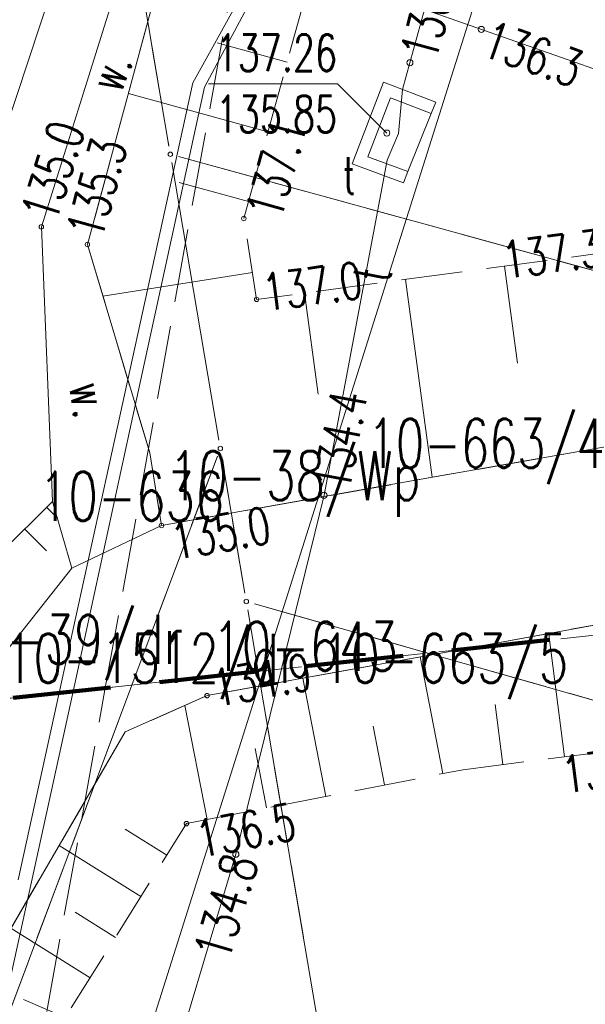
# Model space of a CAD drawing. Header units: centimetres. Extents: x -29333 to 403204, y -464147 to 16641.
# Tile 122 of 134: x 73992 to 75145, y 3527 to 5535. Entities that reach past the tile are written whole.
import ezdxf
from ezdxf.xclip import XClip

# ---------------------------------------------------------------- set-up
doc = ezdxf.new("R2010")
doc.units = ezdxf.units.CM
doc.header["$MEASUREMENT"] = 0
doc.header["$XCLIPFRAME"] = 0
for name, pattern in [('1_OTRK', [175, 125, -50]), ('1_OTRKG', [175, 125, -50]), ('3_SUPP_P', [200, 150, -50]), ('4', [250, 150, -100]), ('EGKK', [200, 150, -50]), ('Przerywana BARDZO długa', [300, 200, -100])]:
    doc.linetypes.add(name, pattern=pattern)
for name, color, linetype in [('2010 Mlawa_628_1_mdcp_plus_zakres obcięta_13_BLOKADA_L_0', 7, 'Continuous'), ('2010 Mlawa_628_1_mdcp_plus_zakres obcięta_13_Dzialki', 7, 'Continuous'), ('2010 Mlawa_628_1_mdcp_plus_zakres obcięta_13_Kontury', 7, 'Continuous'), ('2010 Mlawa_628_1_mdcp_plus_zakres obcięta_13_OTR_L_1', 7, 'Continuous'), ('2010 Mlawa_628_1_mdcp_plus_zakres obcięta_13_OTR_T_1', 7, 'Continuous'), ('2010 Mlawa_628_1_mdcp_plus_zakres obcięta_13_OTW_L_0', 7, 'Continuous'), ('2010 Mlawa_628_1_mdcp_plus_zakres obcięta_13_P_SUEP_L_0', 7, 'Continuous'), ('2010 Mlawa_628_1_mdcp_plus_zakres obcięta_13_SUEP_L_0', 7, 'Continuous'), ('2010 Mlawa_628_1_mdcp_plus_zakres obcięta_13_SUL_L_1', 7, 'Continuous'), ('2010 Mlawa_628_1_mdcp_plus_zakres obcięta_13_SUTP_L_0', 7, 'Continuous'), ('2010 Mlawa_628_1_mdcp_plus_zakres obcięta_13_SUTR_T_0', 7, 'Continuous'), ('2010_Mlawa_627_2_mdcp_pow_zakr_bez_zmian_14_BLOKADA_L_0', 7, 'Continuous'), ('2010_Mlawa_627_2_mdcp_pow_zakr_bez_zmian_14_Dzialki', 7, 'Continuous'), ('2010_Mlawa_627_2_mdcp_pow_zakr_bez_zmian_14_Kontury', 7, 'Continuous'), ('2010_Mlawa_627_2_mdcp_pow_zakr_bez_zmian_14_Numery_dzialek', 7, 'Continuous'), ('2010_Mlawa_627_2_mdcp_pow_zakr_bez_zmian_14_Numery_konturow', 7, 'Continuous'), ('2010_Mlawa_627_2_mdcp_pow_zakr_bez_zmian_14_OTK_E_T_4', 7, 'Continuous'), ('2010_Mlawa_627_2_mdcp_pow_zakr_bez_zmian_14_OTK_L_5', 7, 'Continuous'), ('2010_Mlawa_627_2_mdcp_pow_zakr_bez_zmian_14_OTR_L_0', 7, 'Continuous'), ('2010_Mlawa_627_2_mdcp_pow_zakr_bez_zmian_14_OTR_L_1', 7, 'Continuous'), ('2010_Mlawa_627_2_mdcp_pow_zakr_bez_zmian_14_OTR_T_0', 7, 'Continuous'), ('2010_Mlawa_627_2_mdcp_pow_zakr_bez_zmian_14_OTR_T_1', 7, 'Continuous'), ('2010_Mlawa_627_2_mdcp_pow_zakr_bez_zmian_14_OTW_L_0', 7, 'Continuous'), ('2010_Mlawa_627_2_mdcp_pow_zakr_bez_zmian_14_P_SUEP_L_0', 7, 'Continuous'), ('2010_Mlawa_627_2_mdcp_pow_zakr_bez_zmian_14_Punkty', 7, 'Continuous'), ('2010_Mlawa_627_2_mdcp_pow_zakr_bez_zmian_14_SUEP_L_0', 7, 'Continuous'), ('2010_Mlawa_627_2_mdcp_pow_zakr_bez_zmian_14_SUL_L_1', 7, 'Continuous'), ('2010_Mlawa_627_2_mdcp_pow_zakr_bez_zmian_14_SUP_E_T_1', 7, 'Continuous'), ('2010_Mlawa_627_2_mdcp_pow_zakr_bez_zmian_14_SUP_L_1', 7, 'Continuous'), ('2010_Mlawa_627_2_mdcp_pow_zakr_bez_zmian_14_SUP_L_3', 7, 'Continuous'), ('2010_Mlawa_627_2_mdcp_pow_zakr_bez_zmian_14_SUTP_E_T_0', 7, 'Continuous'), ('2010_Mlawa_627_2_mdcp_pow_zakr_bez_zmian_14_SUTP_L_0', 7, 'Continuous'), ('2010_Mlawa_627_2_mdcp_pow_zakr_bez_zmian_14_SUTR_T_0', 7, 'Continuous'), ('MAPA MDCP', 7, 'Continuous'), ('MF_S kanalizacja', 7, 'Continuous'), ('PZT NOWE PAB', 7, 'Continuous')]:
    doc.layers.add(name, color=color, linetype=linetype)
doc.styles.add('GENERATED_STYLE_2', font='Simplex.shx')

# ---------------------------------------------------------------- blocks, each defined once
blk = doc.blocks.new('Rysunek_4_13', base_point=(-745725621.2, -588524063.1))
at = {"layer": '2010 Mlawa_628_1_mdcp_plus_zakres obcięta_13_BLOKADA_L_0', "color": 7, "linetype": '4', "lineweight": 18}
blk.add_line((71434.8, 3877.9), (79469.8, 4744.9), dxfattribs=at)
at = {"layer": '2010 Mlawa_628_1_mdcp_plus_zakres obcięta_13_Dzialki', "color": 7, "linetype": 'Continuous', "lineweight": 18}
for p, q in [((74824.1, 4243.6), (75448.8, 4065.9)), ((74478.1, 4206.3), (75559.8, -2165.1)), ((74220.3, 4178.5), (72292.8, -972.1))]:
    blk.add_line(p, q, dxfattribs=at)
at = {"layer": '2010 Mlawa_628_1_mdcp_plus_zakres obcięta_13_Kontury', "color": 3, "linetype": 'EGKK', "lineweight": 18}
for p, q in [((75448.8, 4065.9), (74824.1, 4243.6)), ((74478.1, 4206.3), (75559.8, -2165.1)), ((74220.3, 4178.5), (72292.8, -972.1))]:
    blk.add_line(p, q, dxfattribs=at)
at = {"layer": '2010 Mlawa_628_1_mdcp_plus_zakres obcięta_13_OTR_L_1', "color": 7, "linetype": 'Continuous', "lineweight": 18}
for p, q in [((75102.6, 4032.1), (75072.5, 4270.4)), ((74854.7, 3997.9), (74808.3, 4236)), ((74615.9, 3951.3), (74568.8, 4192.4)), ((74374, 3904.1), (74328.6, 4136.9)), ((74976.7, 4016.2), (74961.3, 4138.6)), ((74735.7, 3974.7), (74712.3, 4094.5)), ((74495.3, 3927.8), (74471.7, 4049.1)), ((74291.8, 3831.8), (74207, 3884.8)), ((74238.8, 3747.1), (74072, 3851.3)), ((74186.7, 3663.7), (74104.6, 3715)), ((74135.4, 3581.6), (73973.8, 3682.6)), ((74088, 3499.1), (73999.4, 3536.9))]:
    blk.add_line(p, q, dxfattribs=at)
at = {"layer": '2010 Mlawa_628_1_mdcp_plus_zakres obcięta_13_OTR_L_1', "color": 7, "linetype": '1_OTRK', "lineweight": 18}
for p, q in [((74887.8, 4250.5), (74373.8, 4156.9)), ((74373.8, 4156.9), (74206.8, 4082.9)), ((74206.8, 4082.9), (73590.8, 3024.9))]:
    blk.add_line(p, q, dxfattribs=at)
at = {"layer": '2010 Mlawa_628_1_mdcp_plus_zakres obcięta_13_OTR_L_1', "color": 7, "linetype": '1_OTRKG', "lineweight": 18}
for p, q in [((74895.8, 4005.9), (75306.8, 4057.9)), ((74331.8, 3895.9), (74895.8, 4005.9)), ((74096.8, 3519.9), (74331.8, 3895.9))]:
    blk.add_line(p, q, dxfattribs=at)
at = {"layer": '2010 Mlawa_628_1_mdcp_plus_zakres obcięta_13_OTR_T_1', "color": 7, "linetype": 'Continuous', "lineweight": 18}
for centre in [(74373.8, 4156.9), (74331.8, 3895.9)]:
    blk.add_circle(centre, 4.5, dxfattribs=at)
at = {"layer": '2010 Mlawa_628_1_mdcp_plus_zakres obcięta_13_OTW_L_0', "color": 141, "linetype": 'Continuous', "lineweight": 18, "true_color": 0x59d9ff}
for p, q in [((74373.8, 4156.9), (74887.8, 4250.5)), ((74206.8, 4082.9), (74373.8, 4156.9)), ((73590.8, 3024.9), (74206.8, 4082.9))]:
    blk.add_line(p, q, dxfattribs=at)
at = {"layer": '2010 Mlawa_628_1_mdcp_plus_zakres obcięta_13_P_SUEP_L_0', "color": 1, "linetype": '3_SUPP_P', "lineweight": 18}
blk.add_line((74047.1, 3512.5), (74166.2, 4172.6), dxfattribs=at)
at = {"layer": '2010 Mlawa_628_1_mdcp_plus_zakres obcięta_13_SUEP_L_0', "color": 1, "linetype": 'Continuous', "lineweight": 18}
for p, q in [((74075.2, 2900.3), (74488.7, 4207.4)), ((74072.3, 4162.5), (73988.8, 3780.9)), ((74015.8, 3776.9), (74100.4, 4165.5)), ((73824.8, 2916.9), (74015.8, 3776.9))]:
    blk.add_line(p, q, dxfattribs=at)
at = {"layer": '2010 Mlawa_628_1_mdcp_plus_zakres obcięta_13_SUL_L_1', "color": 7, "linetype": 'Continuous', "lineweight": 18}
for p, q in [((74525.4, 4211.4), (74432.5, 3833.4)), ((74072.3, 4162.5), (73988.8, 3780.9)), ((74100.4, 4165.5), (74015.8, 3776.9)), ((74015.8, 3776.9), (73824.8, 2916.9))]:
    blk.add_line(p, q, dxfattribs=at)
at = {"layer": '2010 Mlawa_628_1_mdcp_plus_zakres obcięta_13_SUTP_L_0', "color": 30, "linetype": 'Continuous', "lineweight": 18, "true_color": 0xff9100}
for p, q in [((74525.4, 4211.4), (74432.5, 3833.4)), ((74432.5, 3833.4), (74299.1, 3388.4))]:
    blk.add_line(p, q, dxfattribs=at)
at = {"layer": '2010 Mlawa_628_1_mdcp_plus_zakres obcięta_13_SUTR_T_0', "color": 30, "linetype": 'Continuous', "lineweight": 18, "true_color": 0xff9100}
blk.add_circle((74432.5, 3833.4), 6.25, dxfattribs=at)
at = {"layer": '2010 Mlawa_628_1_mdcp_plus_zakres obcięta_13_OTR_T_1', "color": 7, "linetype": 'Continuous', "lineweight": 18, "char_height": 75, "style": 'GENERATED_STYLE_2'}
for s, insert, attachment_point, rotation in [('\\A1;{\\W0.700000x;\\pql;\\FSimplex.shx;134.9}', (74393.3, 4134), 7, 10.3194), ('\\A1;{\\W0.700000x;\\pql;\\FSimplex.shx;136.9}', (75093.9, 4031.8), 1, 7.2108), ('\\A1;{\\W0.700000x;\\pql;\\FSimplex.shx;136.5}', (74346.4, 3899.6), 1, 11.0362)]:
    blk.add_mtext(s, dxfattribs=dict(at, insert=insert, attachment_point=attachment_point, rotation=rotation))
at = {"layer": '2010 Mlawa_628_1_mdcp_plus_zakres obcięta_13_SUTR_T_0', "color": 30, "linetype": 'Continuous', "lineweight": 18, "true_color": 0xff9100, "insert": (74443.7, 3830), "char_height": 75, "attachment_point": 6, "rotation": 73.3167, "style": 'GENERATED_STYLE_2'}
blk.add_mtext('\\A1;{\\W0.750000x;\\pqr;\\FSimplex.shx;134.8}', dxfattribs=at)
blk = doc.blocks.new('Rysunek_6_14', base_point=(74378.8, 8957.9))
at = {"layer": '2010_Mlawa_627_2_mdcp_pow_zakr_bez_zmian_14_BLOKADA_L_0', "color": 7, "linetype": '4', "lineweight": 18}
blk.add_line((79469.8, 4744.9), (71434.8, 3877.9), dxfattribs=at)
at = {"layer": '2010_Mlawa_627_2_mdcp_pow_zakr_bez_zmian_14_Dzialki', "color": 7, "linetype": 'Continuous', "lineweight": 18}
for p, q in [((74166.2, 6040.6), (74296, 5277.7)), ((74301.7, 5244.2), (74398, 4677.7)), ((75672.5, 4883.4), (74315.2, 5256.4)), ((74394.9, 4645), (74220.3, 4178.5)), ((74403.7, 4644.2), (74451, 4365.7)), ((74470.2, 4344.3), (74824.1, 4243.6)), ((74456.7, 4332.2), (74478.1, 4206.3))]:
    blk.add_line(p, q, dxfattribs=at)
at = {"layer": '2010_Mlawa_627_2_mdcp_pow_zakr_bez_zmian_14_Kontury', "color": 3, "linetype": 'EGKK', "lineweight": 18}
for p, q in [((74160.7, 6073.2), (74296, 5277.7)), ((74315.2, 5256.4), (75672.5, 4883.4)), ((74394.9, 4645), (74220.3, 4178.5)), ((74451, 4365.7), (74403.7, 4644.2)), ((74824.1, 4243.6), (74470.2, 4344.3)), ((74456.7, 4332.2), (74478.1, 4206.3))]:
    blk.add_line(p, q, dxfattribs=at)
at = {"layer": '2010_Mlawa_627_2_mdcp_pow_zakr_bez_zmian_14_OTK_L_5', "color": 7, "linetype": 'Continuous', "lineweight": 18}
for p, q in [((74245.8, 5781.9), (74035.8, 5112.9)), ((74129.8, 5076.9), (74314.8, 5758.9)), ((74035.8, 5112.9), (74058.8, 4552.9)), ((74256.8, 4651.9), (74129.8, 5076.9)), ((74280.8, 4503.9), (74256.8, 4651.9)), ((74058.8, 4552.9), (74097.8, 4416.9)), ((74097.8, 4416.9), (74280.8, 4503.9))]:
    blk.add_line(p, q, dxfattribs=at)
at = {"layer": '2010_Mlawa_627_2_mdcp_pow_zakr_bez_zmian_14_OTR_L_0', "color": 7, "linetype": 'Continuous', "lineweight": 18}
for p, q in [((74058.8, 4552.9), (73951.8, 4446.9)), ((74046.7, 4540.9), (74068.7, 4518.7)), ((74097.8, 4416.9), (74058.8, 4552.9)), ((74002.1, 4496.7), (74046.3, 4452.1)), ((73880.6, 4141.8), (74097.8, 4416.9))]:
    blk.add_line(p, q, dxfattribs=at)
at = {"layer": '2010_Mlawa_627_2_mdcp_pow_zakr_bez_zmian_14_OTR_L_1', "color": 7, "linetype": '1_OTRKG', "lineweight": 18}
for p, q in [((74448.8, 5129.9), (74634.8, 5802.9)), ((74474.8, 4964.9), (74448.8, 5129.9)), ((75240.8, 5067.9), (74474.8, 4964.9))]:
    blk.add_line(p, q, dxfattribs=at)
at = {"layer": '2010_Mlawa_627_2_mdcp_pow_zakr_bez_zmian_14_OTR_L_1', "color": 7, "linetype": '1_OTRK', "lineweight": 18}
for p, q in [((74314.8, 5758.9), (74129.8, 5076.9)), ((74129.8, 5076.9), (74256.8, 4651.9)), ((74752.8, 4587.9), (75347.8, 4692.9)), ((74256.8, 4651.9), (74280.8, 4503.9)), ((74280.8, 4503.9), (74752.8, 4587.9)), ((75411.8, 4345.9), (74887.8, 4250.5))]:
    blk.add_line(p, q, dxfattribs=at)
at = {"layer": '2010_Mlawa_627_2_mdcp_pow_zakr_bez_zmian_14_OTR_L_1', "color": 7, "linetype": 'Continuous', "lineweight": 18}
for p, q in [((74537, 5449), (74394.6, 5488.3)), ((74497.7, 5306.5), (74213.4, 5385.1)), ((74458.4, 5164.4), (74316.6, 5203.6)), ((74980.6, 5032.9), (75007.2, 4835.2)), ((74466.2, 5020), (74161.2, 4971.9)), ((74778.8, 5005.8), (74833, 4602.1)), ((74572.6, 4978.1), (74600.3, 4771.9)), ((75072.5, 4270.4), (75070.8, 4283.8))]:
    blk.add_line(p, q, dxfattribs=at)
at = {"layer": '2010_Mlawa_627_2_mdcp_pow_zakr_bez_zmian_14_OTR_T_1', "color": 7, "linetype": 'Continuous', "lineweight": 18}
for centre in [(74448.8, 5129.9), (74035.8, 5112.9), (74129.8, 5076.9), (74474.8, 4964.9), (74280.8, 4503.9)]:
    blk.add_circle(centre, 4.5, dxfattribs=at)
at = {"layer": '2010_Mlawa_627_2_mdcp_pow_zakr_bez_zmian_14_OTW_L_0', "color": 141, "linetype": 'Continuous', "lineweight": 18, "true_color": 0x59d9ff}
for p, q in [((75347.8, 4692.9), (74752.8, 4587.9)), ((74752.8, 4587.9), (74280.8, 4503.9)), ((74280.8, 4503.9), (74097.8, 4416.9)), ((74097.8, 4416.9), (73880.6, 4141.8)), ((74887.8, 4250.5), (75411.8, 4345.9))]:
    blk.add_line(p, q, dxfattribs=at)
at = {"layer": '2010_Mlawa_627_2_mdcp_pow_zakr_bez_zmian_14_P_SUEP_L_0', "color": 1, "linetype": '3_SUPP_P', "lineweight": 18}
blk.add_line((74166.2, 4172.6), (74671.7, 6975.9), dxfattribs=at)
at = {"layer": '2010_Mlawa_627_2_mdcp_pow_zakr_bez_zmian_14_Punkty', "color": 7, "linetype": 'Continuous', "lineweight": 18}
for centre in [(74298.8, 5260.9), (74400.8, 4660.9), (74453.8, 4348.9)]:
    blk.add_circle(centre, 4.5, dxfattribs=at)
at = {"layer": '2010_Mlawa_627_2_mdcp_pow_zakr_bez_zmian_14_SUEP_L_0', "color": 1, "linetype": 'Continuous', "lineweight": 18}
for p, q in [((74488.7, 4207.4), (75196.5, 6444.6)), ((74457.8, 5610.9), (74344.8, 5406.9)), ((74368.8, 5397.9), (74478.8, 5603.9)), ((74344.8, 5406.9), (74190.8, 4704.9)), ((74215.8, 4695.9), (74368.8, 5397.9)), ((74190.8, 4704.9), (74072.3, 4162.5)), ((74100.4, 4165.5), (74215.8, 4695.9))]:
    blk.add_line(p, q, dxfattribs=at)
at = {"layer": '2010_Mlawa_627_2_mdcp_pow_zakr_bez_zmian_14_SUL_L_1', "color": 7, "linetype": 'Continuous', "lineweight": 18}
for p, q in [((74457.8, 5610.9), (74344.8, 5406.9)), ((74478.8, 5603.9), (74368.8, 5397.9)), ((74344.8, 5406.9), (74190.8, 4704.9)), ((74368.8, 5397.9), (74215.8, 4695.9)), ((74741.3, 5248.9), (74612.4, 4565.4)), ((74190.8, 4704.9), (74072.3, 4162.5)), ((74215.8, 4695.9), (74100.4, 4165.5)), ((74612.4, 4565.4), (74525.4, 4211.4))]:
    blk.add_line(p, q, dxfattribs=at)
at = {"layer": '2010_Mlawa_627_2_mdcp_pow_zakr_bez_zmian_14_SUP_L_1', "color": 7, "linetype": 'Continuous', "lineweight": 18}
for p, q in [((74733.7, 5408.2), (74669.8, 5241.7)), ((74840, 5366.9), (74733.7, 5408.2)), ((74831.1, 5343.9), (74840, 5366.9)), ((74783, 5225.5), (74831.1, 5343.9)), ((74669.8, 5241.7), (74774.1, 5202.5)), ((74774.1, 5202.5), (74783, 5225.5))]:
    blk.add_line(p, q, dxfattribs=at)
at = {"layer": '2010_Mlawa_627_2_mdcp_pow_zakr_bez_zmian_14_SUP_L_3', "color": 7, "linetype": 'Continuous', "lineweight": 18}
for p, q in [((74747.9, 5376.3), (74701.7, 5256)), ((74831.1, 5343.9), (74747.9, 5376.3)), ((74783, 5225.5), (74831.1, 5343.9)), ((74701.7, 5256), (74783, 5225.5))]:
    blk.add_line(p, q, dxfattribs=at)
at = {"layer": '2010_Mlawa_627_2_mdcp_pow_zakr_bez_zmian_14_SUTP_L_0', "color": 30, "linetype": 'Continuous', "lineweight": 18, "true_color": 0xff9100}
for p, q in [((74772.5, 5393.1), (74817.4, 5556)), ((74817.4, 5556), (75696.9, 5247.6)), ((74763.9, 5303.6), (74772.5, 5393.1)), ((74763.9, 5303.6), (74741.3, 5248.9)), ((74741.3, 5248.9), (74612.4, 4565.4)), ((74612.4, 4565.4), (74525.4, 4211.4))]:
    blk.add_line(p, q, dxfattribs=at)
at = {"layer": '2010_Mlawa_627_2_mdcp_pow_zakr_bez_zmian_14_SUTR_T_0', "color": 30, "linetype": 'Continuous', "lineweight": 18, "true_color": 0xff9100}
for p in [(74376.4, 5404.5), (74740.4, 5304.2)]:
    blk.add_line(p, (74639.7, 5404.5), dxfattribs=at)
for centre in [(74932.9, 5515.6), (74787.4, 5447.6), (74740.4, 5304.2), (74612.4, 4565.4)]:
    blk.add_circle(centre, 6.25, dxfattribs=at)
at = {"layer": '2010_Mlawa_627_2_mdcp_pow_zakr_bez_zmian_14_Numery_dzialek', "color": 7, "linetype": 'Continuous', "lineweight": 18, "char_height": 100, "attachment_point": 1, "style": 'GENERATED_STYLE_2'}
for s, insert in [('\\A1;{\\W0.700000x;\\pql;\\FSimplex.shx;10-663/4}', (74700.8, 4721.4)), ('\\A1;{\\W0.700000x;\\pql;\\FSimplex.shx;10-636}', (74030.9, 4613.6)), ('\\A1;{\\W0.700000x;\\pql;\\FSimplex.shx;10-643}', (74384.7, 4307.7)), ('\\A1;{\\W0.700000x;\\pql;\\FSimplex.shx;10-663/5}', (74606.2, 4283.2))]:
    blk.add_mtext(s, dxfattribs=dict(at, insert=insert))
at = {"layer": '2010_Mlawa_627_2_mdcp_pow_zakr_bez_zmian_14_Numery_konturow', "color": 3, "linetype": 'Continuous', "lineweight": 18, "char_height": 100, "attachment_point": 1, "style": 'GENERATED_STYLE_2'}
for s, insert in [('\\A1;{\\W0.700000x;\\pql;\\FSimplex.shx;10-38/Wp}', (74296.1, 4655.2)), ('\\A1;{\\W0.700000x;\\pql;\\FSimplex.shx;10-39/dr}', (73844.4, 4321.7)), ('\\A1;{\\W0.700000x;\\pql;\\FSimplex.shx;10-1512/dr}', (73959.7, 4283.2))]:
    blk.add_mtext(s, dxfattribs=dict(at, insert=insert))
at = {"layer": '2010_Mlawa_627_2_mdcp_pow_zakr_bez_zmian_14_OTK_E_T_4', "color": 7, "linetype": 'Continuous', "lineweight": 18, "char_height": 75, "attachment_point": 4, "style": 'GENERATED_STYLE_2'}
for insert, rotation in [((74162.6, 5395.5), 69.7752), ((74128.7, 4796), 279.4623)]:
    blk.add_mtext('\\A1;{\\W0.700000x;\\pql;\\FSimplex.shx;w.}', dxfattribs=dict(at, insert=insert, rotation=rotation))
at = {"layer": '2010_Mlawa_627_2_mdcp_pow_zakr_bez_zmian_14_OTR_T_0', "color": 7, "linetype": 'Continuous', "lineweight": 18, "insert": (74982.2, 5006.9), "char_height": 75, "attachment_point": 7, "rotation": 7.6583, "style": 'GENERATED_STYLE_2'}
blk.add_mtext('\\A1;{\\W0.700000x;\\pql;\\FSimplex.shx;137.36}', dxfattribs=at)
at = {"layer": '2010_Mlawa_627_2_mdcp_pow_zakr_bez_zmian_14_OTR_T_1', "color": 7, "linetype": 'Continuous', "lineweight": 18, "char_height": 75, "style": 'GENERATED_STYLE_2'}
for s, insert, attachment_point, rotation in [('\\A1;{\\W0.700000x;\\pql;\\FSimplex.shx;135.0}', (74065.2, 5119.4), 7, 72.5729), ('\\A1;{\\W0.700000x;\\pql;\\FSimplex.shx;137.1}', (74452, 5144.6), 1, 74.5505), ('\\A1;{\\W0.700000x;\\pql;\\FSimplex.shx;135.3}', (74158.9, 5084.6), 7, 74.8231), ('\\A1;{\\W0.700000x;\\pql;\\FSimplex.shx;137.0}', (74493.2, 4941.1), 7, 7.6583), ('\\A1;{\\W0.700000x;\\pql;\\FSimplex.shx;135.0}', (74295.5, 4507.4), 1, 10.091)]:
    blk.add_mtext(s, dxfattribs=dict(at, insert=insert, attachment_point=attachment_point, rotation=rotation))
at = {"layer": '2010_Mlawa_627_2_mdcp_pow_zakr_bez_zmian_14_SUP_E_T_1', "color": 7, "linetype": 'Continuous', "lineweight": 18, "insert": (74650.1, 5180.1), "char_height": 75, "attachment_point": 7, "style": 'GENERATED_STYLE_2'}
blk.add_mtext('\\A1;{\\W0.700000x;\\pql;\\FSimplex.shx;t}', dxfattribs=at)
at = {"layer": '2010_Mlawa_627_2_mdcp_pow_zakr_bez_zmian_14_SUTP_E_T_0', "color": 30, "linetype": 'Continuous', "lineweight": 18, "true_color": 0xff9100, "insert": (74708, 5003.2), "char_height": 75, "attachment_point": 4, "rotation": 79.3201, "style": 'GENERATED_STYLE_2'}
blk.add_mtext('\\A1;{\\W0.700000x;\\pql;\\FSimplex.shx;t}', dxfattribs=at)
at = {"layer": '2010_Mlawa_627_2_mdcp_pow_zakr_bez_zmian_14_SUTR_T_0', "color": 30, "linetype": 'Continuous', "lineweight": 18, "true_color": 0xff9100, "char_height": 75, "attachment_point": 4, "style": 'GENERATED_STYLE_2'}
for s, insert, rotation in [('\\A1;{\\W0.700000x;\\pql;\\FSimplex.shx;136.3}', (74803.5, 5458.7), 74.5915), ('\\A1;{\\W0.700000x;\\pql;\\FSimplex.shx;136.3}', (74942.9, 5498.8), 340.6817), ('\\A1;{\\W0.700000x;\\pql;\\FSimplex.shx;134.4}', (74626.7, 4578), 79.3201)]:
    blk.add_mtext(s, dxfattribs=dict(at, insert=insert, rotation=rotation))
at = {"layer": '2010_Mlawa_627_2_mdcp_pow_zakr_bez_zmian_14_SUTR_T_0', "color": 30, "linetype": 'Continuous', "lineweight": 18, "true_color": 0xff9100, "char_height": 75, "attachment_point": 1, "style": 'GENERATED_STYLE_2'}
for s, insert in [('\\A1;{\\W0.700000x;\\pql;\\FSimplex.shx;137.26}', (74391.4, 5505.4)), ('\\A1;{\\W0.700000x;\\pql;\\FSimplex.shx;135.85}', (74391.4, 5380.4))]:
    blk.add_mtext(s, dxfattribs=dict(at, insert=insert))

msp = doc.modelspace()

# ---------------------------------------------------------------- linework, layer by layer
at = {"layer": 'MF_S kanalizacja', "color": 34, "linetype": 'Continuous', "lineweight": 20, "true_color": 0x914800, "flags": 128}
msp.add_lwpolyline([(75144.8, 8891.9), (73630.2, 4306), (72456, 1309.6), (71142.1, -1796.7), (72305.2, -2224.5), (70504.6, -8171.9), (68098.3, -8063)], dxfattribs=at)
at = {"layer": 'PZT NOWE PAB', "color": 124, "linetype": 'Przerywana BARDZO długa', "lineweight": 200, "flags": 128}
msp.add_lwpolyline([(51689.8, 5705.9), (63044.8, 5705.9), (71434.8, 3877.9), (79469.8, 4744.9), (80481.8, -6650.1), (75075.8, -7063.1), (72357.8, -15719.1), (69521.8, -18554.1), (56553.8, -17624.1), (51967.8, 107.9), (51908.8, 48.9)], close=True, dxfattribs=at)

# ---------------------------------------------------------------- block references
at = {"layer": 'MAPA MDCP', "color": 151, "linetype": 'Continuous', "lineweight": 13, "true_color": 0x80c2ff}
ref = msp.add_blockref('Rysunek_6_14', (74378.8, 8957.9), dxfattribs=at)
XClip(ref).set_block_clipping_path([(69128.8472942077, 3877.9165768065), (79628.8472943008, 14037.9165767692)])
ref = msp.add_blockref('Rysunek_4_13', (-745725621.2, -588524063.1), dxfattribs=at)
XClip(ref).set_block_clipping_path([(51157.1316538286, -19056.0251476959), (81475.159538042, -19056.0251476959), (81475.1595380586, -2291.2859517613), (80094.3925547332, -2197.1288595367), (79656.9077541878, 2708.9656158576), (81475.1595380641, 3294.6233514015), (81475.1595380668, 5995.166576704), (79391.2894918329, 5995.1665766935), (79236.5670289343, 4736.0914165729), (78168.8180721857, 4617.3317406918), (77590.5687296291, 5995.1665766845), (53235.899278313, 5995.1665765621), (53338.1891512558, 5713.3646833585), (52818.3323959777, 5714.3082139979), (52685.4063431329, 5995.1665765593), (51157.1316537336, 5995.1665765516)])

doc.saveas('drawing.dxf')
